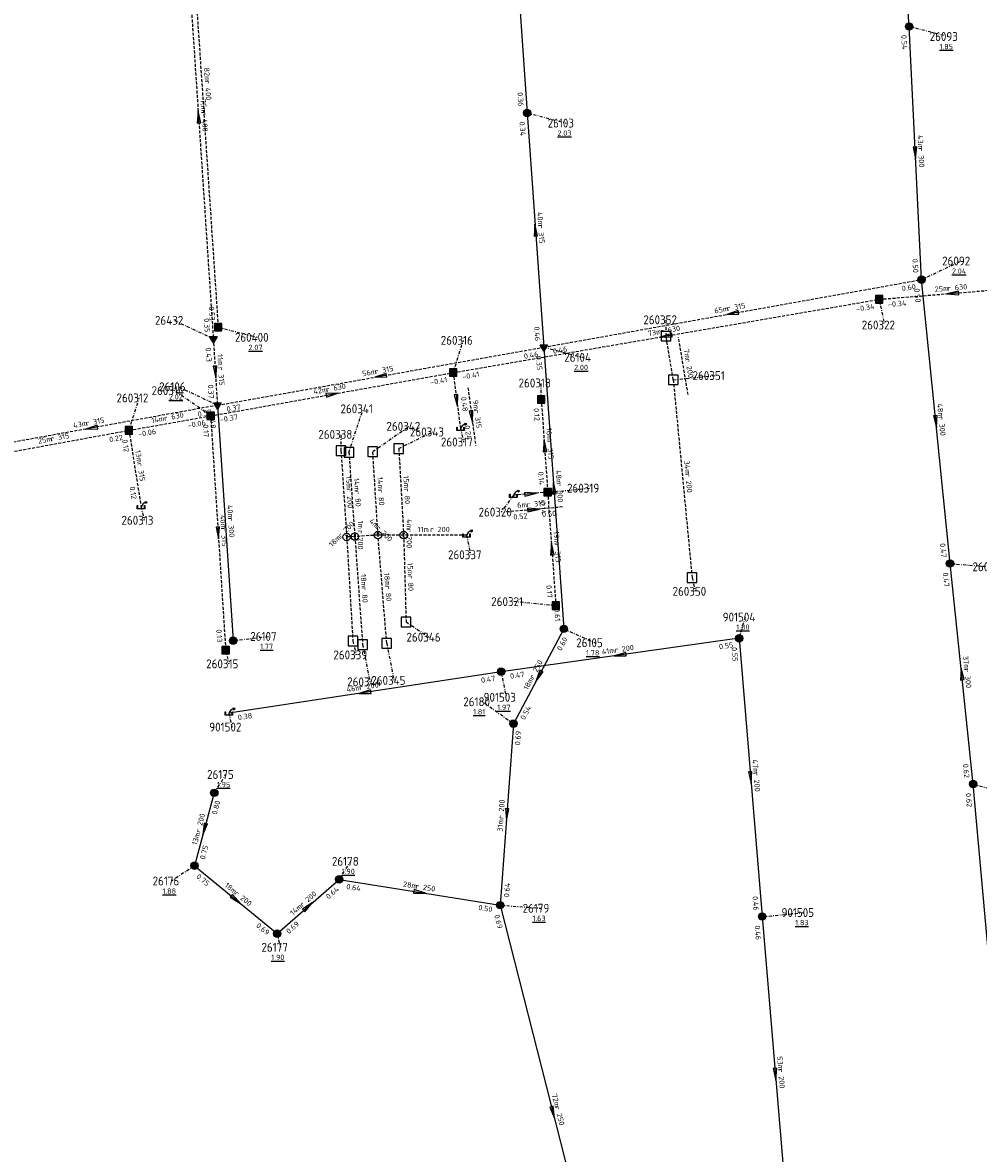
# Model space of a CAD drawing. Extents: x 188323 to 208361, y 565368 to 574910.
# Tile 179 of 256: x 203099 to 203260, y 569684 to 569875. Entities that reach past the tile are written whole.
import ezdxf

# ---------------------------------------------------------------- set-up
doc = ezdxf.new("R2010")
doc.units = 0
doc.linetypes.add('DASHDOT', pattern=[1, 0.5, -0.25, 0, -0.25])
doc.linetypes.add('DASHED', pattern=[0.75, 0.5, -0.25])
doc.layers.get('0').update_dxf_attribs({"linetype": 'CONTINUOUS'})
for name, color, linetype in [('RIO-AFM', 7, 'CONTINUOUS'), ('RIO-BOK', 7, 'CONTINUOUS'), ('RIO-DET', 7, 'CONTINUOUS'), ('RIO-KNP', 7, 'CONTINUOUS'), ('RIO-KNR', 7, 'CONTINUOUS'), ('RIO-LAG', 7, 'CONTINUOUS'), ('RIO-LAG_0B', 7, 'CONTINUOUS'), ('RIO-LAG_1B', 7, 'DASHED'), ('RIO-LAG_2B', 7, 'DASHED'), ('RIO-LAG_DR', 7, 'DASHED'), ('RIO-LEN', 7, 'CONTINUOUS'), ('RIO-MVD', 1, 'CONTINUOUS'), ('RIO-VRB', 6, 'DASHDOT'), ('RIO-VRH', 7, 'CONTINUOUS')]:
    doc.layers.add(name, color=color, linetype=linetype)
doc.styles.add('RIO-TXT', font='isocp.shx')

# ---------------------------------------------------------------- blocks, each defined once
blk = doc.blocks.new('L_VHR')
blk.add_lwpolyline([(-0.5, 0), (0.5, 0), (-0.5, 0.15), (-0.5, -0.15), (0.5, 0)])
blk = doc.blocks.new('K_IPR')
blk.add_lwpolyline([(-0.5, -0.5), (0.5, -0.5), (0.5, 0.5), (-0.5, 0.5)], close=True)
blk.add_solid([(-0.5, 0.5), (0.5, 0.5), (-0.5, -0.5), (0.5, -0.5)])
at = {"style": 'RIO-TXT', "flags": 1}
blk.add_attdef('KNOOPNAAM', (2, 2), '', height=1, dxfattribs=at)
blk = doc.blocks.new('K_UTB')
blk.add_lwpolyline([(0.5, 0.15), (0.5, -0.3), (-0.5, -0.3), (-0.5, 0.15), (-0.45, 0.15), (-0.45, -0.25), (0, -0.25), (0.45, -0.25), (0.45, 0.15)], close=True)
blk.add_lwpolyline([(0.85, 0.6), (0.55, 0.65), (0.614828, 0.459583), (0.850842, 0.598937)])
blk.add_arc((0.85, -0.25), 0.85, 90, 180)
at = {"style": 'RIO-TXT', "flags": 1}
blk.add_attdef('KNOOPNAAM', (2, 2), '', height=1, dxfattribs=at)
blk = doc.blocks.new('K_DIV')
for p, q in [((-0.65, 0.65), (-0.65, -0.65)), ((0.65, 0.65), (-0.65, 0.65)), ((0.65, -0.65), (0.65, 0.65)), ((-0.65, -0.65), (0.65, -0.65))]:
    blk.add_line(p, q)
blk = doc.blocks.new('K_TEE')
for p, q in [((-0.15, 0.25), (0.15, 0.25)), ((0, -0.25), (0, 0.25))]:
    blk.add_line(p, q)
blk.add_circle((0, 0), 0.5)
at = {"style": 'RIO-TXT', "flags": 1}
blk.add_attdef('KNOOPNAAM', (2, 2), '', height=1, dxfattribs=at)
blk = doc.blocks.new('K_IPG')
blk.add_circle((0, 0), 0.5)
for points in [[(0, 0), (-0.5, 0), (-0.433013, 0.25)], [(0, 0), (-0.433013, -0.25), (-0.5, 0)], [(0, 0), (-0.433013, 0.25), (-0.25, 0.433013)], [(0, 0), (-0.25, -0.433013), (-0.433013, -0.25)], [(0, 0), (-0.25, 0.433013), (0, 0.5)], [(0, 0), (0, -0.5), (-0.25, -0.433013)], [(0, 0), (0, 0.5), (0.25, 0.433013)], [(0, 0), (0.25, 0.433013), (0.433013, 0.25)], [(0, 0), (0.433013, 0.25), (0.5, 0)], [(0, 0), (0.5, 0), (0.433013, -0.25)], [(0, 0), (0.433013, -0.25), (0.25, -0.433013)], [(0, 0), (0.25, -0.433013), (0, -0.5)]]:
    blk.add_solid(points)
at = {"style": 'RIO-TXT', "flags": 1}
blk.add_attdef('KNOOPNAAM', (2, 2), '', height=1, dxfattribs=at)
blk = doc.blocks.new('K_IPD')
blk.add_lwpolyline([(-0.496027, 0.307994), (0.503973, 0.307994), (0.003973, -0.558031)], close=True)
blk.add_solid([(-0.496027, 0.307994), (0.503973, 0.307994), (0.003973, -0.558031)])
at = {"style": 'RIO-TXT', "flags": 1}
blk.add_attdef('KNOOPNAAM', (2, 2), '', height=1, dxfattribs=at)
blk = doc.blocks.new('371_02______260316____260317_')
at = {"layer": 'RIO-LAG_1B'}
blk.add_line((0, 0), (1.287, -9.737), dxfattribs=at)
at = {"layer": 'RIO-VRH', "xscale": 2, "yscale": 2, "zscale": 2, "rotation": 277.5026}
blk.add_blockref('L_VHR', (0.6435, -4.8685), dxfattribs=at)
at = {"layer": 'RIO-AFM', "style": 'RIO-TXT'}
blk.add_text('r 315', height=0.9, rotation=277.5026, dxfattribs=at).set_placement((0.9977, -3.732))
at = {"layer": 'RIO-BOK', "style": 'RIO-TXT'}
for s, p in [('0.48', (-1.2045, -1.5712)), ('0.24', (-0.5674, -6.3903))]:
    blk.add_text(s, height=0.9, rotation=277.5026, dxfattribs=at).set_placement(p)
at = {"layer": 'RIO-LEN', "style": 'RIO-TXT'}
blk.add_text('9m', height=0.9, rotation=277.5026, dxfattribs=at).set_placement((0.7854, -2.126))
blk = doc.blocks.new('372_02______260319____260320_')
at = {"layer": 'RIO-LAG_1B'}
blk.add_line((0, 0), (-9.783, -0.864), dxfattribs=at)
at = {"layer": 'RIO-VRH', "xscale": 2, "yscale": 2, "zscale": 2, "rotation": 365.0247}
blk.add_blockref('L_VHR', (-4.8915, -0.432), dxfattribs=at)
at = {"layer": 'RIO-AFM', "style": 'RIO-TXT'}
blk.add_text('r 315', height=0.9, rotation=365.0247, dxfattribs=at).set_placement((-6.0115, -0.028))
at = {"layer": 'RIO-BOK', "style": 'RIO-TXT'}
for s, p in [('0.52', (-8.2652, -2.135)), ('0.50', (-3.4231, -1.7062))]:
    blk.add_text(s, height=0.9, rotation=365.0247, dxfattribs=at).set_placement(p)
at = {"layer": 'RIO-LEN', "style": 'RIO-TXT'}
blk.add_text('6m', height=0.9, rotation=365.0247, dxfattribs=at).set_placement((-7.6252, -0.1709))
blk = doc.blocks.new('376_02______260351____260352_')
at = {"layer": 'RIO-LAG_1B'}
blk.add_line((0, 0), (-1.616, 9.687), dxfattribs=at)
at = {"layer": 'RIO-AFM', "style": 'RIO-TXT'}
blk.add_text('r 200', height=0.9, rotation=279.4578, dxfattribs=at).set_placement((-0.4916, 5.9917))
at = {"layer": 'RIO-LEN', "style": 'RIO-TXT'}
blk.add_text('7m', height=0.9, rotation=279.4578, dxfattribs=at).set_placement((-0.7586, 7.5895))

msp = doc.modelspace()

# ---------------------------------------------------------------- linework, layer by layer
at = {"layer": 'RIO-LAG'}
for p, q in [((203220.144, 569771.008), (203180.016, 569765.376)), ((203220.144, 569771.008), (203224.032, 569724.096)), ((203180.016, 569765.376), (203134.112, 569758.4)), ((203224.032, 569724.096), (203228.48, 569670.976))]:
    msp.add_line(p, q, dxfattribs=at)
at = {"layer": 'RIO-LAG_0B'}
for p, q in [((203248.8, 569874.176), (203246.496, 569910.592)), ((203181.696, 569898.176), (203184.4, 569859.584)), ((203250.896, 569831.488), (203248.8, 569874.176)), ((203184.4, 569859.584), (203187.2, 569820.096)), ((203255.696, 569783.616), (203250.896, 569831.488)), ((203187.2, 569820.096), (203190.592, 569772.608)), ((203132.192, 569810.304), (203134.848, 569770.624)), ((203259.6, 569746.432), (203255.696, 569783.616)), ((203190.592, 569772.608), (203182.096, 569756.608)), ((203182.096, 569756.608), (203179.856, 569726.016)), ((203131.664, 569744.96), (203128.336, 569732.672)), ((203262.592, 569713.408), (203259.6, 569746.432)), ((203128.336, 569732.672), (203142.272, 569721.216)), ((203142.272, 569721.216), (203152.704, 569730.368)), ((203152.704, 569730.368), (203179.856, 569726.016)), ((203179.856, 569726.016), (203197.632, 569656.128))]:
    msp.add_line(p, q, dxfattribs=at)
at = {"layer": 'RIO-LAG_1B'}
for p, q in [((203126.864, 569904.96), (203132.32, 569823.488)), ((203243.744, 569828.16), (203268.528, 569830.208)), ((203171.936, 569815.808), (203243.744, 569828.16)), ((203209.04, 569814.592), (203207.824, 569821.952)), ((203131.056, 569808.512), (203171.936, 569815.808)), ((203171.936, 569815.808), (203173.152, 569806.4)), ((203209.04, 569814.592), (203212.208, 569781.248)), ((203186.784, 569811.264), (203187.872, 569795.648)), ((203117.28, 569806.08), (203131.056, 569808.512)), ((203131.056, 569808.512), (203133.584, 569769.024)), ((203092.832, 569801.6), (203117.28, 569806.08)), ((203117.28, 569806.08), (203119.312, 569793.216)), ((203153.024, 569802.624), (203153.984, 569788.096)), ((203187.872, 569795.648), (203182.08, 569795.136)), ((203187.872, 569795.648), (203189.248, 569776.512)), ((203174.176, 569788.416), (203163.584, 569788.416))]:
    msp.add_line(p, q, dxfattribs=at)
for points in [[(203155.36, 569788.16), (203155.37, 569788.17), (203153.984, 569788.096)], [(203153.984, 569788.096), (203153.994, 569788.106), (203155.024, 569770.56)], [(203159.264, 569788.416), (203159.248, 569788.416), (203155.36, 569788.16)], [(203163.584, 569788.416), (203163.594, 569788.426), (203159.264, 569788.416)]]:
    msp.add_lwpolyline(points, dxfattribs=at)
at = {"layer": 'RIO-LAG_2B'}
for p, q in [((203126.528, 569896.32), (203131.504, 569821.504)), ((203187.2, 569820.096), (203250.896, 569831.488)), ((203131.504, 569821.504), (203132.192, 569810.304)), ((203132.192, 569810.304), (203187.2, 569820.096)), ((203132.192, 569810.304), (203089.776, 569802.624))]:
    msp.add_line(p, q, dxfattribs=at)
at = {"layer": 'RIO-LAG_DR'}
for p, q in [((203154.352, 569802.368), (203155.36, 569788.16)), ((203159.264, 569788.416), (203158.384, 569802.496)), ((203162.768, 569803.008), (203163.584, 569788.416)), ((203155.36, 569788.16), (203156.672, 569769.92)), ((203160.736, 569770.176), (203159.264, 569788.416)), ((203163.584, 569788.416), (203164, 569773.76))]:
    msp.add_line(p, q, dxfattribs=at)
at = {"layer": 'RIO-VRB'}
for p, q in [((203248.8, 569874.2), (203255.4482, 569872.48)), ((203184.4, 569859.6), (203191.0482, 569857.88)), ((203250.9, 569831.5), (203257.5482, 569834.62)), ((203243.75, 569828.13), (203244.6306, 569823.832)), ((203131.5, 569821.5), (203124.851, 569824.6179)), ((203132.32, 569823.48), (203138.9682, 569821.76)), ((203207.82, 569821.94), (203207.8197, 569824.715)), ((203171.93, 569815.78), (203173.6652, 569821.2492)), ((203187.2, 569820.1), (203193.8482, 569818.38)), ((203186.79, 569811.29), (203186.7897, 569814.065)), ((203209.04, 569814.61), (203216.115, 569815.31)), ((203131.05, 569808.54), (203124.9219, 569812.7759)), ((203132.2, 569810.3), (203125.551, 569813.4179)), ((203117.28, 569806.07), (203119.0152, 569811.5392)), ((203154.35, 569802.36), (203156.769, 569809.7086)), ((203158.38, 569802.51), (203164.5069, 569806.7478)), ((203173.16, 569806.43), (203173.6935, 569804.1016)), ((203153.03, 569802.62), (203153.0297, 569805.395)), ((203162.77, 569803.03), (203168.4786, 569805.808)), ((203182.08, 569795.12), (203180.044, 569792.2901)), ((203187.88, 569795.63), (203194.955, 569796.33)), ((203119.31, 569793.24), (203119.8435, 569790.9116)), ((203174.18, 569788.41), (203174.8871, 569785.0968)), ((203255.7, 569783.6), (203262.6675, 569783.0713)), ((203212.21, 569781.26), (203212.7435, 569778.9316)), ((203189.25, 569776.5), (203182.175, 569777.1978)), ((203164, 569773.76), (203167.8874, 569771.1976)), ((203220.14, 569771), (203221.1914, 569774.5897)), ((203190.6, 569772.6), (203195.8609, 569770.2622)), ((203134.84, 569770.63), (203140.915, 569771.33)), ((203155.03, 569770.54), (203155.5635, 569768.2116)), ((203156.67, 569769.94), (203157.8976, 569763.6723)), ((203160.73, 569770.18), (203161.9576, 569763.9123)), ((203133.59, 569769.03), (203134.1235, 569766.7016)), ((203180.01, 569765.37), (203180.8906, 569761.072)), ((203182.09, 569756.58), (203176.8281, 569760.3161)), ((203134.11, 569758.37), (203134.6435, 569756.0416)), ((203131.66, 569744.99), (203133.6364, 569748.0458)), ((203259.6, 569746.4), (203266.2482, 569744.68)), ((203128.34, 569732.65), (203124.4536, 569730.0863)), ((203152.7, 569730.35), (203154.6764, 569733.4058)), ((203179.86, 569726.02), (203186.8275, 569725.4913)), ((203224.04, 569724.07), (203231.115, 569724.77)), ((203142.27, 569721.24), (203142.8035, 569718.9116))]:
    msp.add_line(p, q, dxfattribs=at)

# ---------------------------------------------------------------- block references
at = {"layer": 'RIO-DET'}
for name, p in [('376_02______260351____260352_', (203211.536, 569812.096)), ('371_02______260316____260317_', (203174.432, 569813.248)), ('372_02______260319____260320_', (203190.384, 569793.152))]:
    msp.add_blockref(name, p, dxfattribs=at)
at = {"layer": 'RIO-KNP', "xscale": 1.25, "yscale": 1.25, "zscale": 1.25}
for name, p in [('K_IPG', (203248.8, 569874.176)), ('K_IPG', (203184.4, 569859.584)), ('K_IPG', (203250.896, 569831.488)), ('K_IPR', (203243.744, 569828.16)), ('K_IPR', (203132.32, 569823.488)), ('K_IPD', (203131.504, 569821.504)), ('K_DIV', (203207.824, 569821.952)), ('K_IPD', (203187.2, 569820.096)), ('K_IPR', (203171.936, 569815.808)), ('K_DIV', (203209.04, 569814.592)), ('K_IPR', (203186.784, 569811.264)), ('K_IPD', (203132.192, 569810.304)), ('K_IPR', (203131.056, 569808.512)), ('K_IPR', (203117.28, 569806.08)), ('K_UTB', (203173.152, 569806.4)), ('K_DIV', (203153.024, 569802.624)), ('K_DIV', (203154.352, 569802.368)), ('K_DIV', (203158.384, 569802.496)), ('K_DIV', (203162.768, 569803.008)), ('K_UTB', (203182.08, 569795.136)), ('K_IPR', (203187.872, 569795.648)), ('K_UTB', (203119.312, 569793.216)), ('K_TEE', (203155.36, 569788.16)), ('K_TEE', (203159.264, 569788.416)), ('K_TEE', (203163.584, 569788.416)), ('K_UTB', (203174.176, 569788.416)), ('K_TEE', (203153.984, 569788.096)), ('K_IPG', (203255.696, 569783.616)), ('K_DIV', (203212.208, 569781.248)), ('K_IPR', (203189.248, 569776.512)), ('K_DIV', (203164, 569773.76)), ('K_IPG', (203190.592, 569772.608)), ('K_IPG', (203220.144, 569771.008)), ('K_IPG', (203134.848, 569770.624)), ('K_DIV', (203155.024, 569770.56)), ('K_DIV', (203156.672, 569769.92)), ('K_DIV', (203160.736, 569770.176)), ('K_IPR', (203133.584, 569769.024)), ('K_IPG', (203180.016, 569765.376)), ('K_UTB', (203134.112, 569758.4)), ('K_IPG', (203182.096, 569756.608)), ('K_IPG', (203259.6, 569746.432)), ('K_IPG', (203131.664, 569744.96)), ('K_IPG', (203128.336, 569732.672)), ('K_IPG', (203152.704, 569730.368)), ('K_IPG', (203179.856, 569726.016)), ('K_IPG', (203224.032, 569724.096)), ('K_IPG', (203142.272, 569721.216))]:
    msp.add_blockref(name, p, dxfattribs=at)
at = {"layer": 'RIO-VRH', "xscale": 2, "yscale": 2, "zscale": 2}
for p, rotation in [((203129.01, 569858.91), 453.8167), ((203249.85, 569852.85), 272.8243), ((203185.8, 569839.85), 454.0634), ((203256.14, 569829.155), 184.7287), ((203219.05, 569825.8), 190.1454), ((203207.84, 569821.955), 189.756), ((203131.85, 569815.9), 273.5851), ((203159.7, 569815.2), 190.102), ((203151.49, 569812.16), 10.0421), ((203172.545, 569811.105), 277.5026), ((203253.3, 569807.55), 275.7309), ((203110.985, 569806.47), 190.2325), ((203187.335, 569803.46), 453.9903), ((203188.9, 569796.35), 454.1028), ((203184.98, 569795.375), 365.0247), ((203132.32, 569788.785), 273.687), ((203188.565, 569786.065), 454.1049), ((203200.075, 569768.185), 187.9853), ((203257.65, 569765), 95.9934), ((203186.345, 569764.59), 242.016), ((203157.06, 569761.87), 188.6702), ((203222.09, 569747.535), 274.7591), ((203180.975, 569741.3), 265.8178), ((203130, 569738.82), 254.9339), ((203135.305, 569726.945), 320.6832), ((203166.28, 569728.185), 350.9427), ((203147.485, 569725.795), 41.1312), ((203226.26, 569697.51), 274.7865), ((203188.745, 569691.085), 284.2771)]:
    msp.add_blockref('L_VHR', p, dxfattribs=dict(at, rotation=rotation))

# ---------------------------------------------------------------- texts
at = {"layer": 'RIO-AFM', "style": 'RIO-TXT'}
for s, rotation, p in [('r 400', 273.8363, (203130.0651, 569865.0536)), ('r 400', 273.8167, (203129.4783, 569859.7535)), ('r 300', 272.8243, (203250.3226, 569853.6848)), ('r 315', 274.0634, (203186.2535, 569840.6945)), ('r 630', 4.7287, (203255.2913, 569829.5865)), ('r 315', 10.1454, (203218.1646, 569826.1495)), ('r 630', 9.756, (203206.957, 569822.3105)), ('r 315', 273.5851, (203132.3015, 569816.7405)), ('r 315', 10.102, (203158.8148, 569815.5501)), ('r 630', 10.0421, (203150.6052, 569812.5111)), ('r 315', 370.2325, (203110.096, 569806.831)), ('r 630', 10.1683, (203123.2791, 569807.6541)), ('r 300', 275.7309, (203253.7313, 569808.408)), ('r 315', 10.2956, (203104.1737, 569804.1972)), ('r 315', 273.9903, (203187.782, 569804.3038)), ('r 315', 278.9991, (203118.6657, 569800.5343)), ('r 200', 275.4383, (203211.0561, 569798.79)), ('r 300', 274.1028, (203189.3554, 569797.1952)), ('r 200', 273.7914, (203153.9595, 569796.2021)), ('r 80', 274.0799, (203155.3195, 569795.8401)), ('r 80', 273.58, (203159.2895, 569796.0308)), ('r 80', 273.2168, (203163.6533, 569796.2831)), ('r 300', 273.816, (203133.9771, 569791.3078)), ('r 315', 273.687, (203132.779, 569789.6267)), ('r 200', 404.9955, (203153.0588, 569787.8752)), ('r 200', 270, (203155.8595, 569789.2552)), ('r 200', 315.0045, (203158.8442, 569789.532)), ('r 200', 270, (203164.0895, 569789.4852)), ('r 200', 360.0541, (203168.0743, 569788.9071)), ('r 315', 274.1049, (203189.0114, 569786.9098)), ('r 80', 271.6131, (203164.284, 569781.6345)), ('r 80', 274.1188, (203156.4804, 569779.6301)), ('r 80', 274.6188, (203160.4554, 569779.8742)), ('r 200', 367.9853, (203199.2014, 569768.5798)), ('r 250', 422.016, (203185.5187, 569764.1115)), ('r 300', 275.9934, (203258.074, 569765.8596)), ('r 200', 368.6702, (203156.1812, 569762.2561)), ('r 200', 274.7591, (203222.5355, 569748.3854)), ('r 200', 445.8178, (203180.4082, 569740.5288)), ('r 200', 434.934, (203129.3031, 569738.168)), ('r 200', 320.6832, (203134.9981, 569727.8494)), ('r 200', 41.1312, (203146.5459, 569725.6387)), ('r 250', 350.9427, (203165.5594, 569728.8145)), ('r 200', 274.7865, (203226.7071, 569698.3606)), ('r 250', 284.2771, (203189.0515, 569691.9991))]:
    msp.add_text(s, height=0.9, rotation=rotation, dxfattribs=at).set_placement(p)
at = {"layer": 'RIO-BOK', "style": 'RIO-TXT'}
for s, rotation, p in [('0.54', 272.8243, (203247.4714, 569872.7323)), ('0.36', 274.0099, (203182.7772, 569863.0548)), ('0.34', 274.0634, (203183.1034, 569858.1039)), ('0.50', 272.8243, (203249.3516, 569834.9881)), ('0.60', 10.1454, (203247.642, 569829.4947)), ('0.50', 275.7309, (203249.6475, 569829.9668)), ('0.53', 273.8363, (203130.7349, 569826.9414)), ('-0.34', 9.756, (203239.9462, 569826.0554)), ('-0.34', 4.7287, (203245.2604, 569826.8502)), ('0.35', 273.8167, (203129.9119, 569824.9621)), ('0.46', 274.0634, (203185.5746, 569823.5532)), ('0.43', 273.5851, (203130.191, 569820.0148)), ('0.46', 10.102, (203183.9403, 569818.0971)), ('0.46', 10.1454, (203188.8245, 569818.9685)), ('0.35', 274.1028, (203185.9045, 569818.603)), ('-0.41', 9.756, (203173.5468, 569814.6375)), ('0.37', 273.5851, (203130.5855, 569813.7662)), ('-0.41', 10.0421, (203168.1366, 569813.6864)), ('0.37', 10.102, (203133.8237, 569809.1673)), ('0.12', 273.9903, (203185.4915, 569809.7956)), ('0.37', 370.2325, (203128.9407, 569808.3144)), ('0.48', 273.816, (203130.897, 569808.8095)), ('-0.37', 10.0421, (203132.6725, 569807.4056)), ('-0.06', 10.1683, (203118.905, 569804.9391)), ('-0.06', 10.1683, (203127.2606, 569806.4379)), ('0.17', 273.687, (203129.7436, 569807.0525)), ('0.22', 10.2956, (203114.0273, 569804.0562)), ('0.12', 278.9991, (203116.117, 569804.4679)), ('0.14', 273.9903, (203186.2438, 569799.085)), ('0.12', 278.9991, (203117.3768, 569796.5383)), ('0.14', 274.1049, (203186.5845, 569794.133)), ('0.47', 275.7309, (203253.9801, 569787.0057)), ('0.47', 275.9934, (203254.4546, 569782.0611)), ('0.17', 274.1049, (203187.6091, 569779.9519)), ('0.61', 274.1028, (203188.9773, 569776.0528)), ('0.13', 273.687, (203131.9873, 569772.4942)), ('0.60', 422.016, (203190.1584, 569768.8042)), ('0.55', 367.9853, (203216.8064, 569769.1423)), ('0.55', 274.7591, (203218.8617, 569769.4883)), ('0.47', 368.6702, (203176.6976, 569763.4761)), ('0.47', 367.9853, (203181.5915, 569764.1791)), ('0.38', 368.6702, (203135.7056, 569757.198)), ('0.54', 422.016, (203183.9827, 569757.1606)), ('0.69', 445.8178, (203183.2101, 569752.9292)), ('0.62', 275.9934, (203257.8577, 569749.7971)), ('0.80', 434.934, (203132.0813, 569741.1899)), ('0.62', 275.203, (203258.3334, 569744.8784)), ('0.75', 434.934, (203130.055, 569733.6391)), ('0.75', 320.6832, (203128.537, 569730.6801)), ('0.64', 445.8178, (203181.3573, 569727.3151)), ('0.64', 41.1312, (203150.9393, 569726.9533)), ('0.64', 350.9427, (203153.8629, 569728.7478)), ('0.50', 350.9427, (203176.126, 569725.213)), ('0.46', 274.7591, (203222.3775, 569727.5042)), ('0.69', 284.2771, (203178.8493, 569724.3177)), ('0.69', 320.6832, (203138.6348, 569722.4197)), ('0.69', 41.1312, (203144.2452, 569721.1064)), ('0.46', 274.7865, (203222.7624, 569722.5577))]:
    msp.add_text(s, height=0.9, rotation=rotation, dxfattribs=at).set_placement(p)
at = {"layer": 'RIO-KNR', "style": 'RIO-TXT'}
for s, p in [('26093', (203252.2607, 569871.73)), ('26103', (203187.8607, 569857.13)), ('26092', (203254.3607, 569833.87)), ('26432', (203121.6635, 569823.8679)), ('260352', (203203.9947, 569823.965)), ('260322', (203240.8056, 569823.082)), ('260400', (203135.1432, 569821.01)), ('260316', (203169.8402, 569820.4992)), ('26104', (203190.6607, 569817.63)), ('260351', (203212.29, 569814.56)), ('260314', (203121.0969, 569812.0259)), ('26106', (203122.3635, 569812.6679)), ('260318', (203182.9647, 569813.315)), ('260312', (203115.1902, 569810.7892)), ('260341', (203152.944, 569808.9586)), ('260338', (203149.2047, 569804.645)), ('260342', (203160.6819, 569805.9978)), ('260343', (203164.6536, 569805.058)), ('260317', (203169.8685, 569803.3516)), ('260319', (203191.13, 569795.58)), ('260320', (203176.219, 569791.5401)), ('260313', (203116.0185, 569790.1616)), ('260337', (203171.0621, 569784.3468)), ('26091', (203259.48, 569782.3213)), ('260350', (203208.9185, 569778.1816)), ('260321', (203178.35, 569776.4478)), ('901504', (203217.3664, 569773.8397)), ('26107', (203137.7275, 569770.58)), ('260346', (203164.0624, 569770.4476)), ('26105', (203192.6734, 569769.5122)), ('260339', (203151.7385, 569767.4616)), ('260315', (203130.2985, 569765.9516)), ('260344', (203154.0726, 569762.9223)), ('260345', (203158.1326, 569763.1623)), ('26180', (203173.6406, 569759.5661)), ('901503', (203177.0656, 569760.322)), ('901502', (203130.8185, 569755.2916)), ('26175', (203130.4489, 569747.2958)), ('26178', (203151.4889, 569732.6558)), ('26176', (203121.2661, 569729.3363)), ('26179', (203183.64, 569724.7413)), ('901505', (203227.29, 569724.02)), ('26177', (203139.616, 569718.1616))]:
    msp.add_text(s, height=1.5, dxfattribs=at).set_placement(p)
at = {"layer": 'RIO-LEN', "style": 'RIO-TXT'}
for s, rotation, p in [('82m', 273.8363, (203129.9195, 569867.2087)), ('75m', 273.8167, (203129.3335, 569861.9086)), ('43m', 272.8243, (203250.2151, 569855.8421)), ('40m', 274.0634, (203186.0994, 569842.849)), ('25m', 4.7287, (203253.1386, 569829.4084)), ('65m', 10.1454, (203216.0384, 569825.769)), ('73m', 9.756, (203204.8283, 569821.9444)), ('11m', 273.5851, (203132.1654, 569818.8962)), ('56m', 10.102, (203156.6883, 569815.1712)), ('42m', 10.0421, (203148.4783, 569812.1344)), ('48m', 275.7309, (203253.5146, 569810.5571)), ('14m', 10.1683, (203121.1531, 569807.2727)), ('43m', 370.2325, (203107.9706, 569806.4459)), ('16m', 273.9903, (203187.6306, 569806.4584)), ('25m', 10.2956, (203102.0485, 569803.8111)), ('13m', 278.9991, (203118.3268, 569802.6675)), ('34m', 275.4383, (203210.8504, 569800.9402)), ('15m', 273.2168, (203163.531, 569798.4396)), ('48m', 274.1028, (203189.1998, 569799.3496)), ('15m', 273.7914, (203153.8157, 569798.3573)), ('14m', 274.0799, (203155.1648, 569797.9946)), ('14m', 273.58, (203159.1536, 569798.1865)), ('40m', 273.816, (203133.8323, 569793.463)), ('40m', 273.687, (203132.639, 569791.7822)), ('1m', 270, (203155.8587, 569790.8752)), ('4m', 315.0045, (203157.6979, 569790.6768)), ('4m', 270, (203164.0887, 569791.1052)), ('11m', 360.0541, (203165.9143, 569788.9037)), ('19m', 274.1049, (203188.8557, 569789.0642)), ('18m', 404.9955, (203151.5324, 569786.3469)), ('15m', 271.6131, (203164.2221, 569783.7936)), ('18m', 274.1188, (203156.3242, 569781.7844)), ('18m', 274.6188, (203160.2804, 569782.0271)), ('41m', 367.9853, (203197.0626, 569768.2783)), ('37m', 275.9934, (203257.8474, 569768.0077)), ('18m', 422.016, (203184.5066, 569762.2033)), ('46m', 368.6702, (203154.046, 569761.9291)), ('47m', 274.7591, (203222.3553, 569750.5379)), ('31m', 445.8178, (203180.2523, 569738.3745)), ('13m', 434.934, (203128.7433, 569736.0818)), ('18m', 320.6832, (203133.3263, 569729.217)), ('28m', 350.9427, (203163.4261, 569729.1532)), ('14m', 41.1312, (203144.9191, 569724.2177)), ('53m', 274.7865, (203226.5258, 569700.5129)), ('72m', 284.2771, (203188.5177, 569694.0922))]:
    msp.add_text(s, height=0.9, rotation=rotation, dxfattribs=at).set_placement(p)
at = {"layer": 'RIO-MVD', "style": 'RIO-TXT'}
for s, p in [('%%U1.85', (203253.9182, 569870.33)), ('%%U2.03', (203189.5182, 569855.73)), ('%%U2.04', (203256.0182, 569832.47)), ('%%U2.07', (203137.4382, 569819.61)), ('%%U2.00', (203192.3182, 569816.23)), ('%%U2.02', (203124.021, 569811.2679)), ('%%U1.80', (203219.6614, 569772.4397)), ('%%U1.77', (203139.385, 569769.18)), ('%%U1.78', (203194.3309, 569768.1122)), ('%%U1.81', (203175.2981, 569758.1661)), ('%%U1.97', (203179.3606, 569758.922)), ('%%U1.95', (203132.1064, 569745.8958)), ('%%U1.90', (203153.1464, 569731.2558)), ('%%U1.88', (203122.9236, 569727.9363)), ('%%U1.63', (203185.2975, 569723.3413)), ('%%U1.83', (203229.585, 569722.62)), ('%%U1.90', (203141.2735, 569716.7616))]:
    msp.add_text(s, height=0.9, dxfattribs=at).set_placement(p)

doc.saveas('drawing.dxf')
